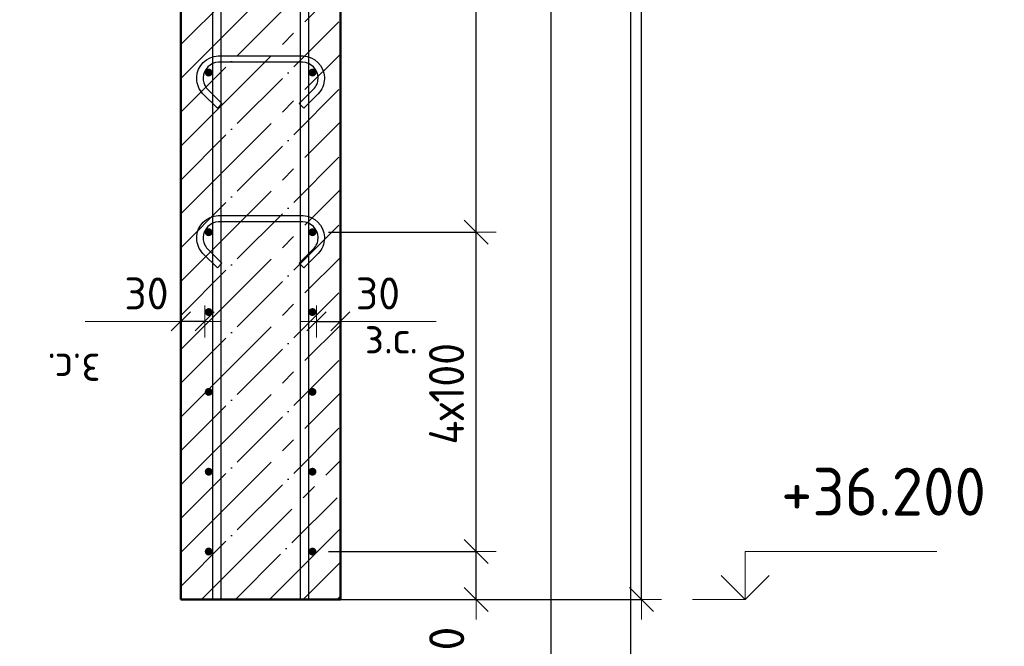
# Model space of a CAD drawing. Header units: millimetres. Extents: x -19950 to 69837, y -2757 to 40090.
# Tile 24 of 136: x -12227 to -10993, y 6734 to 7519. Entities that reach past the tile are written whole.
import ezdxf

# ---------------------------------------------------------------- set-up
doc = ezdxf.new("R2010")
doc.units = ezdxf.units.MM
doc.header["$PDMODE"] = 65
doc.linetypes.add('______11', pattern=[100, 80, -10, 0, -10])
doc.linetypes.add('______5', pattern=[220, 160, -20, 20, -20])
for name, color, linetype, lineweight in [('Standard', 7, 'Continuous', 25), ('Арм.стержн. вертикальными 1', 22, 'Continuous', 35), ('Арм.стержн.горизонт. 1', 180, 'Continuous', 35), ('Высотная отметки_ общее', 7, 'Continuous', 13), ('Размерная линия_ общее', 7, 'Continuous', 13), ('Размерная линия_ общее_1', 7, 'Continuous', 13)]:
    doc.layers.add(name, color=color, linetype=linetype, lineweight=lineweight)
doc.layers.add('Арм.стержн.Стяжки', color=7, linetype='Continuous', lineweight=35, true_color=0x501e0f)
doc.styles.add('ISOCPEUR', font='ISOCPEUR')
doc.dimstyles.new('DIMSTYLE_3', dxfattribs={"dimtxt": 40, "dimasz": 40, "dimexe": 0, "dimexo": 0.001, "dimgap": 20, "dimtad": 2, "dimdec": 0, "dimrnd": 5, "dimzin": 12, "dimdsep": 46, "dimtxsty": 'ISOCPEUR', "dimblk1": 'ALL_ML_STRICH', "dimblk2": 'ALL_ML_STRICH', "dimsah": 1, "dimcen": 0, "dimse1": 1, "dimse2": 1, "dimclrd": 7, "dimclre": 256, "dimclrt": 7, "dimadec": 0, "dimazin": 0, "dimtfac": 1, "dimtdec": 0, "dimtix": 1, "dimtmove": 2, "dimatfit": 3, "dimfxl": 0, "dimtvp": 1.2, "dimtzin": 0, "dimlwd": 0, "dimlwe": -3, "dimarcsym": 0})
doc.dimstyles.new('DIMSTYLE_5', dxfattribs={"dimtxt": 44, "dimasz": 50, "dimexe": 0, "dimexo": 0, "dimgap": 22, "dimtad": 2, "dimdec": 0, "dimrnd": 5, "dimzin": 12, "dimdsep": 46, "dimtxsty": 'ISOCPEUR', "dimblk1": 'ALL_ML_STRICH', "dimblk2": 'ALL_ML_STRICH', "dimsah": 1, "dimcen": 0, "dimclrd": 7, "dimclre": 256, "dimclrt": 7, "dimadec": 0, "dimazin": 0, "dimtfac": 1, "dimtdec": 0, "dimtix": 1, "dimtmove": 2, "dimatfit": 3, "dimfxl": 0, "dimtvp": 1.2, "dimtzin": 0, "dimlwd": 0, "dimlwe": -3, "dimarcsym": 0})
doc.dimstyles.new('DIMSTYLE_7', dxfattribs={"dimtxt": 44, "dimasz": 50, "dimexe": 0, "dimexo": 0, "dimgap": 22, "dimtad": 2, "dimdec": 0, "dimrnd": 5, "dimzin": 12, "dimdsep": 46, "dimtxsty": 'ISOCPEUR', "dimblk1": 'ALL_ML_STRICH', "dimblk2": 'ALL_ML_STRICH', "dimsah": 1, "dimcen": 0, "dimclrd": 7, "dimclre": 256, "dimclrt": 7, "dimadec": 0, "dimazin": 0, "dimtfac": 1, "dimtdec": 0, "dimtix": 1, "dimtmove": 2, "dimatfit": 3, "dimfxl": 0, "dimtzin": 0, "dimlwd": 0, "dimlwe": -3, "dimarcsym": 0})

# ---------------------------------------------------------------- blocks, each defined once
blk = doc.blocks.new('ALL_ML_STRICH')
at = {"color": 0, "linetype": 'ByBlock', "lineweight": -2}
for p, q in [((0, -0.5), (0, 0.5)), ((-0.3, -0.3), (0.3, 0.3)), ((-1, 0), (0.5, 0))]:
    blk.add_line(p, q, dxfattribs=at)
blk = doc.blocks.new('*D97')
at = {"layer": 'DEFPOINTS', "color": 7, "linetype": 'Continuous', "lineweight": 13, "transparency": 33554687}
for p in [(-11855.3, 7140.9), (-11855.3, 7132.1), (-11825.3, 7132.1)]:
    blk.add_point(p, dxfattribs=at)
at = {"layer": 'Размерная линия_ общее_1', "color": 7, "linetype": 'Continuous', "lineweight": -2, "transparency": 33554687}
blk.add_line((-11855.3, 7140.9), (-11825.3, 7140.9), dxfattribs=at)
at = {"layer": 'Размерная линия_ общее_1', "color": 7, "linetype": 'Continuous', "lineweight": 13, "transparency": 33554687, "xscale": 40, "yscale": 40, "zscale": 40, "rotation": 180}
blk.add_blockref('ALL_ML_STRICH', (-11855.3, 7140.9), dxfattribs=at)
at = {"layer": 'Размерная линия_ общее_1', "color": 7, "linetype": 'Continuous', "lineweight": 13, "transparency": 33554687, "xscale": 40, "yscale": 40, "zscale": 40}
blk.add_blockref('ALL_ML_STRICH', (-11825.3, 7140.9), dxfattribs=at)
at = {"layer": 'Размерная линия_ общее_1', "color": 7, "linetype": 'Continuous', "lineweight": 13, "transparency": 33554687, "insert": (-11778.3, 7175.9), "char_height": 40, "width": 80, "attachment_point": 5, "style": 'ISOCPEUR'}
blk.add_mtext('\\A1;{30}', dxfattribs=at)
at = {"layer": 'Размерная линия_ общее_1', "color": 7, "linetype": 'Continuous', "lineweight": 13, "transparency": 33554687, "insert": (-11794.8, 7140.7), "char_height": 40, "width": 2, "attachment_point": 1, "line_spacing_factor": 0.60241, "style": 'ISOCPEUR'}
blk.add_mtext('з.с.', dxfattribs=at)
blk = doc.blocks.new('*D98')
at = {"layer": 'DEFPOINTS', "color": 7, "linetype": 'Continuous', "lineweight": 13, "transparency": 33554687}
for p in [(-12025.3, 7132.1), (-11995.3, 7140.9), (-11995.3, 7132.1)]:
    blk.add_point(p, dxfattribs=at)
at = {"layer": 'Размерная линия_ общее_1', "color": 7, "linetype": 'Continuous', "lineweight": -2, "transparency": 33554687}
blk.add_line((-11995.3, 7140.9), (-12025.3, 7140.9), dxfattribs=at)
at = {"layer": 'Размерная линия_ общее_1', "color": 7, "linetype": 'Continuous', "lineweight": 13, "transparency": 33554687, "xscale": 40, "yscale": 40, "zscale": 40}
for p, rotation in [((-12025.3, 7140.9), 180), ((-11995.3, 7140.9), 360)]:
    blk.add_blockref('ALL_ML_STRICH', p, dxfattribs=dict(at, rotation=rotation))
at = {"layer": 'Размерная линия_ общее_1', "color": 7, "linetype": 'Continuous', "lineweight": 13, "transparency": 33554687, "insert": (-12068.3, 7175.9), "char_height": 40, "width": 80, "attachment_point": 5, "style": 'ISOCPEUR'}
blk.add_mtext('\\A1;{30}', dxfattribs=at)
at = {"layer": 'Размерная линия_ общее_1', "color": 7, "linetype": 'Continuous', "lineweight": 13, "transparency": 33554687, "insert": (-12125.8, 7060.7), "char_height": 40, "width": 2, "attachment_point": 1, "rotation": 180, "line_spacing_factor": 0.60241, "style": 'ISOCPEUR'}
blk.add_mtext('з.с.', dxfattribs=at)
blk = doc.blocks.new('COMPLEX_ELEVATIONDIM_7')
at = {"layer": 'Высотная отметки_ общее', "color": 7, "linetype": 'Continuous', "lineweight": 13, "transparency": 33554687}
for p, q in [((-11318.1, 6792.6), (-11318.1, 6852.6)), ((-11318.1, 6852.6), (-11078.1, 6852.6)), ((-11318.1, 6792.6), (-11348.1, 6822.6)), ((-11318.1, 6792.6), (-11288.1, 6822.6)), ((-11318.1, 6792.6), (-11318.1, 6792.6)), ((-11318.1, 6792.6), (-11318.1, 6792.6)), ((-11318.1, 6792.6), (-11318.1, 6792.6)), ((-11318.1, 6792.6), (-11318.1, 6792.6))]:
    blk.add_line(p, q, dxfattribs=at)
blk.add_lwpolyline([(-11318.1, 6792.6), (-11378.1, 6792.6), (-11378.1, 6792.6), (-11384.2, 6792.6)], dxfattribs=at)
at = {"layer": 'Высотная отметки_ общее', "color": 7, "linetype": 'Continuous', "lineweight": 13, "transparency": 33554687, "insert": (-11273.1, 6897.6), "char_height": 60, "width": 298.477, "attachment_point": 7, "style": 'ISOCPEUR'}
blk.add_mtext('\\W0.96;+36.200', dxfattribs=at)
blk = doc.blocks.new('*D265')
at = {"layer": 'DEFPOINTS', "color": 7, "linetype": 'Continuous', "lineweight": 13, "transparency": 33554687}
for p in [(-11825.3, 9912.6), (-11777.4, 6792.6), (-11448.1, 6792.6)]:
    blk.add_point(p, dxfattribs=at)
at = {"layer": 'Размерная линия_ общее', "color": 253, "linetype": 'Continuous', "lineweight": -2, "true_color": 0xa0a0a0, "transparency": 33554687}
for p, q in [((-11805.3, 9912.6), (-11448.1, 9912.6)), ((-11757.4, 6792.6), (-11448.1, 6792.6))]:
    blk.add_line(p, q, dxfattribs=at)
at = {"layer": 'Размерная линия_ общее', "color": 7, "linetype": 'Continuous', "lineweight": -2, "transparency": 33554687}
blk.add_line((-11448.1, 6792.6), (-11448.1, 9912.6), dxfattribs=at)
at = {"layer": 'Размерная линия_ общее', "color": 7, "linetype": 'Continuous', "lineweight": 13, "transparency": 33554687, "xscale": 50, "yscale": 50, "zscale": 50}
for p, rotation in [((-11448.1, 9912.6), 90), ((-11448.1, 6792.6), 270)]:
    blk.add_blockref('ALL_ML_STRICH', p, dxfattribs=dict(at, rotation=rotation))
at = {"layer": 'Размерная линия_ общее', "color": 7, "linetype": 'Continuous', "lineweight": 13, "transparency": 33554687, "insert": (-11485.1, 8359.2), "char_height": 44, "width": 176, "attachment_point": 5, "rotation": 90, "style": 'ISOCPEUR'}
blk.add_mtext('\\A1;{3120}', dxfattribs=at)
blk = doc.blocks.new('*D267')
at = {"layer": 'DEFPOINTS', "color": 7, "linetype": 'Continuous', "lineweight": 13, "transparency": 33554687}
for p in [(-11860.3, 6852.6), (-11879.4, 6792.6), (-11655.3, 6792.6)]:
    blk.add_point(p, dxfattribs=at)
at = {"layer": 'Размерная линия_ общее', "color": 253, "linetype": 'Continuous', "lineweight": -2, "true_color": 0xa0a0a0, "transparency": 33554687}
for p, q in [((-11840.3, 6852.6), (-11655.3, 6852.6)), ((-11859.4, 6792.6), (-11655.3, 6792.6))]:
    blk.add_line(p, q, dxfattribs=at)
at = {"layer": 'Размерная линия_ общее', "color": 7, "linetype": 'Continuous', "lineweight": -2, "transparency": 33554687}
blk.add_line((-11655.3, 6792.6), (-11655.3, 6852.6), dxfattribs=at)
at = {"layer": 'Размерная линия_ общее', "color": 7, "linetype": 'Continuous', "lineweight": 13, "transparency": 33554687, "xscale": 50, "yscale": 50, "zscale": 50}
for p, rotation in [((-11655.3, 6852.6), 90), ((-11655.3, 6792.6), 270)]:
    blk.add_blockref('ALL_ML_STRICH', p, dxfattribs=dict(at, rotation=rotation))
at = {"layer": 'Размерная линия_ общее', "color": 7, "linetype": 'Continuous', "lineweight": 13, "transparency": 33554687, "insert": (-11692.1, 6727.6), "char_height": 44, "width": 88, "attachment_point": 5, "rotation": 90, "style": 'ISOCPEUR'}
blk.add_mtext('\\A1;{60}', dxfattribs=at)
blk = doc.blocks.new('*D268')
at = {"layer": 'DEFPOINTS', "color": 7, "linetype": 'Continuous', "lineweight": 13, "transparency": 33554687}
for p in [(-11860.3, 7252.6), (-11860.3, 6852.6), (-11655.3, 6852.6)]:
    blk.add_point(p, dxfattribs=at)
at = {"layer": 'Размерная линия_ общее', "color": 253, "linetype": 'Continuous', "lineweight": -2, "true_color": 0xa0a0a0, "transparency": 33554687}
for p, q in [((-11840.3, 7252.6), (-11655.3, 7252.6)), ((-11840.3, 6852.6), (-11655.3, 6852.6))]:
    blk.add_line(p, q, dxfattribs=at)
at = {"layer": 'Размерная линия_ общее', "color": 7, "linetype": 'Continuous', "lineweight": -2, "transparency": 33554687}
blk.add_line((-11655.3, 6852.6), (-11655.3, 7252.6), dxfattribs=at)
at = {"layer": 'Размерная линия_ общее', "color": 7, "linetype": 'Continuous', "lineweight": 13, "transparency": 33554687, "xscale": 50, "yscale": 50, "zscale": 50}
for p, rotation in [((-11655.3, 7252.6), 90), ((-11655.3, 6852.6), 270)]:
    blk.add_blockref('ALL_ML_STRICH', p, dxfattribs=dict(at, rotation=rotation))
at = {"layer": 'Размерная линия_ общее', "color": 7, "linetype": 'Continuous', "lineweight": 13, "transparency": 33554687, "insert": (-11714.3, 6986.6), "char_height": 44, "width": 2.2, "attachment_point": 1, "rotation": 90, "line_spacing_factor": 0.60241, "style": 'ISOCPEUR'}
blk.add_mtext('\\W0.91;4х100', dxfattribs=at)
blk = doc.blocks.new('*D269')
at = {"layer": 'DEFPOINTS', "color": 7, "linetype": 'Continuous', "lineweight": 13, "transparency": 33554687}
for p in [(-11860.3, 9452.6), (-11860.3, 7252.6), (-11655.3, 7252.6)]:
    blk.add_point(p, dxfattribs=at)
at = {"layer": 'Размерная линия_ общее', "color": 253, "linetype": 'Continuous', "lineweight": -2, "true_color": 0xa0a0a0, "transparency": 33554687}
for p, q in [((-11840.3, 9452.6), (-11655.3, 9452.6)), ((-11840.3, 7252.6), (-11655.3, 7252.6))]:
    blk.add_line(p, q, dxfattribs=at)
at = {"layer": 'Размерная линия_ общее', "color": 7, "linetype": 'Continuous', "lineweight": -2, "transparency": 33554687}
blk.add_line((-11655.3, 7252.6), (-11655.3, 9452.6), dxfattribs=at)
at = {"layer": 'Размерная линия_ общее', "color": 7, "linetype": 'Continuous', "lineweight": 13, "transparency": 33554687, "xscale": 50, "yscale": 50, "zscale": 50}
for p, rotation in [((-11655.3, 9452.6), 90), ((-11655.3, 7252.6), 270)]:
    blk.add_blockref('ALL_ML_STRICH', p, dxfattribs=dict(at, rotation=rotation))
at = {"layer": 'Размерная линия_ общее', "color": 7, "linetype": 'Continuous', "lineweight": 13, "transparency": 33554687, "insert": (-11714.3, 8208.6), "char_height": 44, "width": 2.2, "attachment_point": 1, "rotation": 90, "line_spacing_factor": 0.60241, "style": 'ISOCPEUR'}
blk.add_mtext('\\W0.91;11х200=2200', dxfattribs=at)

msp = doc.modelspace()

# ---------------------------------------------------------------- hatches: boundary and pattern name
at = {"layer": 'Арм.стержн.горизонт. 1', "linetype": 'Continuous', "lineweight": 50, "transparency": 33554687}
for points in [[(-11985.3, 7452.6), (-11985.7, 7454.5), (-11986.8, 7456.1), (-11988.4, 7457.2), (-11990.3, 7457.6), (-11992.2, 7457.2), (-11993.9, 7456.1), (-11994.9, 7454.5), (-11995.3, 7452.6), (-11994.9, 7450.7), (-11993.9, 7449.1), (-11992.2, 7448), (-11990.3, 7447.6), (-11988.4, 7448), (-11986.8, 7449.1), (-11985.7, 7450.7)], [(-11855.3, 7452.6), (-11855.7, 7454.5), (-11856.8, 7456.1), (-11858.4, 7457.2), (-11860.3, 7457.6), (-11862.2, 7457.2), (-11863.9, 7456.1), (-11864.9, 7454.5), (-11865.3, 7452.6), (-11864.9, 7450.7), (-11863.9, 7449.1), (-11862.2, 7448), (-11860.3, 7447.6), (-11858.4, 7448), (-11856.8, 7449.1), (-11855.7, 7450.7)], [(-11985.3, 7252.6), (-11985.7, 7254.5), (-11986.8, 7256.1), (-11988.4, 7257.2), (-11990.3, 7257.6), (-11992.2, 7257.2), (-11993.9, 7256.1), (-11994.9, 7254.5), (-11995.3, 7252.6), (-11994.9, 7250.7), (-11993.9, 7249.1), (-11992.2, 7248), (-11990.3, 7247.6), (-11988.4, 7248), (-11986.8, 7249.1), (-11985.7, 7250.7)], [(-11855.3, 7252.6), (-11855.7, 7254.5), (-11856.8, 7256.1), (-11858.4, 7257.2), (-11860.3, 7257.6), (-11862.2, 7257.2), (-11863.9, 7256.1), (-11864.9, 7254.5), (-11865.3, 7252.6), (-11864.9, 7250.7), (-11863.9, 7249.1), (-11862.2, 7248), (-11860.3, 7247.6), (-11858.4, 7248), (-11856.8, 7249.1), (-11855.7, 7250.7)], [(-11985.3, 7152.6), (-11985.7, 7154.5), (-11986.8, 7156.1), (-11988.4, 7157.2), (-11990.3, 7157.6), (-11992.2, 7157.2), (-11993.9, 7156.1), (-11994.9, 7154.5), (-11995.3, 7152.6), (-11994.9, 7150.7), (-11993.9, 7149.1), (-11992.2, 7148), (-11990.3, 7147.6), (-11988.4, 7148), (-11986.8, 7149.1), (-11985.7, 7150.7)], [(-11855.3, 7152.6), (-11855.7, 7154.5), (-11856.8, 7156.1), (-11858.4, 7157.2), (-11860.3, 7157.6), (-11862.2, 7157.2), (-11863.9, 7156.1), (-11864.9, 7154.5), (-11865.3, 7152.6), (-11864.9, 7150.7), (-11863.9, 7149.1), (-11862.2, 7148), (-11860.3, 7147.6), (-11858.4, 7148), (-11856.8, 7149.1), (-11855.7, 7150.7)], [(-11985.3, 7052.6), (-11985.7, 7054.5), (-11986.8, 7056.1), (-11988.4, 7057.2), (-11990.3, 7057.6), (-11992.2, 7057.2), (-11993.9, 7056.1), (-11994.9, 7054.5), (-11995.3, 7052.6), (-11994.9, 7050.7), (-11993.9, 7049.1), (-11992.2, 7048), (-11990.3, 7047.6), (-11988.4, 7048), (-11986.8, 7049.1), (-11985.7, 7050.7)], [(-11855.3, 7052.6), (-11855.7, 7054.5), (-11856.8, 7056.1), (-11858.4, 7057.2), (-11860.3, 7057.6), (-11862.2, 7057.2), (-11863.9, 7056.1), (-11864.9, 7054.5), (-11865.3, 7052.6), (-11864.9, 7050.7), (-11863.9, 7049.1), (-11862.2, 7048), (-11860.3, 7047.6), (-11858.4, 7048), (-11856.8, 7049.1), (-11855.7, 7050.7)], [(-11985.3, 6952.6), (-11985.7, 6954.5), (-11986.8, 6956.1), (-11988.4, 6957.2), (-11990.3, 6957.6), (-11992.2, 6957.2), (-11993.9, 6956.1), (-11994.9, 6954.5), (-11995.3, 6952.6), (-11994.9, 6950.7), (-11993.9, 6949.1), (-11992.2, 6948), (-11990.3, 6947.6), (-11988.4, 6948), (-11986.8, 6949.1), (-11985.7, 6950.7)], [(-11855.3, 6952.6), (-11855.7, 6954.5), (-11856.8, 6956.1), (-11858.4, 6957.2), (-11860.3, 6957.6), (-11862.2, 6957.2), (-11863.9, 6956.1), (-11864.9, 6954.5), (-11865.3, 6952.6), (-11864.9, 6950.7), (-11863.9, 6949.1), (-11862.2, 6948), (-11860.3, 6947.6), (-11858.4, 6948), (-11856.8, 6949.1), (-11855.7, 6950.7)], [(-11985.3, 6852.6), (-11985.7, 6854.5), (-11986.8, 6856.1), (-11988.4, 6857.2), (-11990.3, 6857.6), (-11992.2, 6857.2), (-11993.9, 6856.1), (-11994.9, 6854.5), (-11995.3, 6852.6), (-11994.9, 6850.7), (-11993.9, 6849.1), (-11992.2, 6848), (-11990.3, 6847.6), (-11988.4, 6848), (-11986.8, 6849.1), (-11985.7, 6850.7)], [(-11855.3, 6852.6), (-11855.7, 6854.5), (-11856.8, 6856.1), (-11858.4, 6857.2), (-11860.3, 6857.6), (-11862.2, 6857.2), (-11863.9, 6856.1), (-11864.9, 6854.5), (-11865.3, 6852.6), (-11864.9, 6850.7), (-11863.9, 6849.1), (-11862.2, 6848), (-11860.3, 6847.6), (-11858.4, 6848), (-11856.8, 6849.1), (-11855.7, 6850.7)]]:
    msp.add_hatch(color=4, dxfattribs=at).paths.add_polyline_path(points)

# ---------------------------------------------------------------- linework, layer by layer
at = {"layer": 'Standard', "color": 52, "linetype": 'Continuous', "lineweight": -3, "transparency": 33554687}
msp.add_line((-11561.3, 6462.4), (-11561.3, 10166.3), dxfattribs=at)
msp.add_line((-11561.3, 6462.4), (-11561.3, 10166.3), dxfattribs=at)
at = {"layer": 'Standard', "color": 7, "linetype": 'Continuous', "lineweight": 50, "transparency": 33554687}
for p, q in [((-12025.3, 9912.6), (-12025.3, 6792.6)), ((-11825.3, 6792.6), (-11825.3, 9912.6)), ((-12025.3, 6792.6), (-11825.3, 6792.6))]:
    msp.add_line(p, q, dxfattribs=at)
at = {"layer": 'Standard', "color": 7, "linetype": '______11', "lineweight": -3, "transparency": 33554687}
for p, q in [((-12025.3, 7487.7), (-11825.3, 7687.7)), ((-12025.3, 7402.9), (-11825.3, 7602.9)), ((-12025.3, 7318), (-11825.3, 7518)), ((-12025.3, 7233.2), (-11825.3, 7433.2)), ((-12025.3, 7148.3), (-11825.3, 7348.3)), ((-12025.3, 7063.5), (-11825.3, 7263.5)), ((-12025.3, 6978.6), (-11825.3, 7178.6)), ((-12025.3, 6893.8), (-11825.3, 7093.8)), ((-12025.3, 6808.9), (-11825.3, 7008.9)), ((-11956.8, 6792.6), (-11825.3, 6924)), ((-11871.9, 6792.6), (-11825.3, 6839.2))]:
    msp.add_line(p, q, dxfattribs=at)
at = {"layer": 'Standard', "color": 7, "linetype": '______5', "lineweight": -3, "transparency": 33554687}
for p, q in [((-12025.3, 7445.3), (-11825.3, 7645.3)), ((-12025.3, 7360.4), (-11825.3, 7560.4)), ((-12025.3, 7275.6), (-11825.3, 7475.6)), ((-12025.3, 7190.7), (-11825.3, 7390.7)), ((-12025.3, 7105.9), (-11825.3, 7305.9)), ((-12025.3, 7021), (-11825.3, 7221)), ((-12025.3, 6936.2), (-11825.3, 7136.2)), ((-12025.3, 6851.3), (-11825.3, 7051.3)), ((-11999.2, 6792.6), (-11825.3, 6966.5)), ((-11914.3, 6792.6), (-11825.3, 6881.6)), ((-11829.5, 6792.6), (-11825.3, 6796.8))]:
    msp.add_line(p, q, dxfattribs=at)
at = {"layer": 'Standard', "color": 7, "linetype": 'Continuous', "lineweight": 13, "transparency": 33554687}
for p, q in [((-12025.3, 7140.9), (-12145.3, 7140.9)), ((-11825.3, 7140.9), (-11705.3, 7140.9))]:
    msp.add_line(p, q, dxfattribs=at)
at = {"layer": 'Standard', "color": 7, "linetype": 'Continuous', "lineweight": 25, "transparency": 33554687}
msp.add_lwpolyline([(-12564.1, 6362.4), (-11461.3, 6362.4), (-11461.3, 10266.3), (-12564.1, 10266.3), (-12564.1, 6362.4)], dxfattribs=at)
at = {"layer": 'Арм.стержн. вертикальными 1', "color": 4, "linetype": 'Continuous', "lineweight": 25, "transparency": 33554687}
for points in [[(-11875.3, 6792.6), (-11875.3, 10003.6), (-11875.9, 10008.1), (-11877.5, 10012.7), (-11879.8, 10016.9), (-11882.7, 10020.3), (-11886.1, 10023.1), (-11890.3, 10025.5), (-11894.8, 10027), (-11899.4, 10027.6), (-12180.3, 10027.6), (-12180.3, 10037.6), (-11898.7, 10037.6), (-11892.6, 10036.8), (-11886.2, 10034.7), (-11880.4, 10031.4), (-11875.6, 10027.4), (-11871.5, 10022.6), (-11868.3, 10016.7), (-11866.2, 10010.4), (-11865.3, 10004.3), (-11865.3, 6792.6), (-11875.3, 6792.6)], [(-11875.3, 6792.6), (-11875.3, 10003.6), (-11875.9, 10008.1), (-11877.5, 10012.7), (-11879.8, 10016.9), (-11882.7, 10020.3), (-11886.1, 10023.1), (-11890.3, 10025.5), (-11894.8, 10027), (-11899.4, 10027.6), (-12180.3, 10027.6), (-12180.3, 10037.6), (-11898.7, 10037.6), (-11892.6, 10036.8), (-11886.2, 10034.7), (-11880.4, 10031.4), (-11875.6, 10027.4), (-11871.5, 10022.6), (-11868.3, 10016.7), (-11866.2, 10010.4), (-11865.3, 10004.3), (-11865.3, 6792.6), (-11875.3, 6792.6)], [(-11985.3, 6792.6), (-11985.3, 9943.6), (-11985.9, 9948.1), (-11987.5, 9952.7), (-11989.8, 9956.9), (-11992.7, 9960.3), (-11996.1, 9963.1), (-12000.3, 9965.5), (-12004.8, 9967), (-12009.4, 9967.6), (-12350.3, 9967.6), (-12350.3, 9977.6), (-12008.7, 9977.6), (-12002.6, 9976.8), (-11996.2, 9974.7), (-11990.4, 9971.4), (-11985.6, 9967.4), (-11981.5, 9962.6), (-11978.3, 9956.7), (-11976.2, 9950.4), (-11975.3, 9944.3), (-11975.3, 6792.6), (-11985.3, 6792.6)], [(-11985.3, 6792.6), (-11985.3, 9943.6), (-11985.9, 9948.1), (-11987.5, 9952.7), (-11989.8, 9956.9), (-11992.7, 9960.3), (-11996.1, 9963.1), (-12000.3, 9965.5), (-12004.8, 9967), (-12009.4, 9967.6), (-12350.3, 9967.6), (-12350.3, 9977.6), (-12008.7, 9977.6), (-12002.6, 9976.8), (-11996.2, 9974.7), (-11990.4, 9971.4), (-11985.6, 9967.4), (-11981.5, 9962.6), (-11978.3, 9956.7), (-11976.2, 9950.4), (-11975.3, 9944.3), (-11975.3, 6792.6), (-11985.3, 6792.6)]]:
    msp.add_lwpolyline(points, dxfattribs=at)
at = {"layer": 'Арм.стержн.горизонт. 1', "color": 52, "linetype": 'Continuous', "lineweight": 50, "transparency": 33554687}
for p, q in [((-12025.3, 6792.6), (-12025.3, 6792.6)), ((-11825.3, 6792.6), (-11825.3, 6792.6))]:
    msp.add_line(p, q, dxfattribs=at)
at = {"layer": 'Арм.стержн.Стяжки', "color": 40, "linetype": 'Continuous', "lineweight": 25, "transparency": 33554687}
for points in [[(-11876.8, 7413.7), (-11858.9, 7431.6), (-11857.7, 7433), (-11856.6, 7434.6), (-11855.6, 7436.2), (-11854.8, 7437.8), (-11854.2, 7439.6), (-11853.8, 7441.4), (-11853.5, 7443.2), (-11853.3, 7445.1), (-11853.3, 7446.2), (-11853.8, 7449.9), (-11855, 7453.5), (-11856.9, 7456.9), (-11859.2, 7459.6), (-11861.9, 7461.9), (-11865.3, 7463.8), (-11868.9, 7465), (-11872.6, 7465.5), (-11978.1, 7465.5), (-11981.7, 7465), (-11985.4, 7463.8), (-11988.7, 7461.9), (-11991.5, 7459.6), (-11993.7, 7456.9), (-11995.6, 7453.5), (-11996.8, 7449.9), (-11997.3, 7446.2), (-11997.3, 7445.1), (-11997.2, 7443.2), (-11996.9, 7441.4), (-11996.4, 7439.6), (-11995.8, 7437.8), (-11995, 7436.2), (-11994.1, 7434.6), (-11993, 7433), (-11991.7, 7431.6), (-11973.9, 7413.7), (-11979.5, 7408.1), (-11997.6, 7426.1), (-11999.2, 7428.1), (-12000.8, 7430.2), (-12002.1, 7432.4), (-12003.2, 7434.8), (-12004.1, 7437.2), (-12004.7, 7439.7), (-12005.1, 7442.3), (-12005.3, 7444.8), (-12005.3, 7446.8), (-12004.6, 7451.7), (-12003, 7456.8), (-12000.3, 7461.4), (-11997.1, 7465.3), (-11993.3, 7468.5), (-11988.6, 7471.1), (-11983.5, 7472.8), (-11978.6, 7473.5), (-11872, 7473.5), (-11867.1, 7472.8), (-11862, 7471.1), (-11857.4, 7468.5), (-11853.5, 7465.3), (-11850.3, 7461.4), (-11847.7, 7456.8), (-11846, 7451.7), (-11845.3, 7446.8), (-11845.3, 7444.8), (-11845.5, 7442.3), (-11845.9, 7439.7), (-11846.6, 7437.2), (-11847.4, 7434.8), (-11848.5, 7432.4), (-11849.9, 7430.2), (-11851.4, 7428.1), (-11853.1, 7426.1), (-11871.1, 7408.1), (-11876.8, 7413.7)], [(-11876.8, 7213.7), (-11858.9, 7231.6), (-11857.7, 7233), (-11856.6, 7234.6), (-11855.6, 7236.2), (-11854.8, 7237.8), (-11854.2, 7239.6), (-11853.8, 7241.4), (-11853.5, 7243.2), (-11853.3, 7245.1), (-11853.3, 7246.2), (-11853.8, 7249.9), (-11855, 7253.5), (-11856.9, 7256.9), (-11859.2, 7259.6), (-11861.9, 7261.9), (-11865.3, 7263.8), (-11868.9, 7265), (-11872.6, 7265.5), (-11978.1, 7265.5), (-11981.7, 7265), (-11985.4, 7263.8), (-11988.7, 7261.9), (-11991.5, 7259.6), (-11993.7, 7256.9), (-11995.6, 7253.5), (-11996.8, 7249.9), (-11997.3, 7246.2), (-11997.3, 7245.1), (-11997.2, 7243.2), (-11996.9, 7241.4), (-11996.4, 7239.6), (-11995.8, 7237.8), (-11995, 7236.2), (-11994.1, 7234.6), (-11993, 7233), (-11991.7, 7231.6), (-11973.9, 7213.7), (-11979.5, 7208.1), (-11997.6, 7226.1), (-11999.2, 7228.1), (-12000.8, 7230.2), (-12002.1, 7232.4), (-12003.2, 7234.8), (-12004.1, 7237.2), (-12004.7, 7239.7), (-12005.1, 7242.3), (-12005.3, 7244.8), (-12005.3, 7246.8), (-12004.6, 7251.7), (-12003, 7256.8), (-12000.3, 7261.4), (-11997.1, 7265.3), (-11993.3, 7268.5), (-11988.6, 7271.1), (-11983.5, 7272.8), (-11978.6, 7273.5), (-11872, 7273.5), (-11867.1, 7272.8), (-11862, 7271.1), (-11857.4, 7268.5), (-11853.5, 7265.3), (-11850.3, 7261.4), (-11847.7, 7256.8), (-11846, 7251.7), (-11845.3, 7246.8), (-11845.3, 7244.8), (-11845.5, 7242.3), (-11845.9, 7239.7), (-11846.6, 7237.2), (-11847.4, 7234.8), (-11848.5, 7232.4), (-11849.9, 7230.2), (-11851.4, 7228.1), (-11853.1, 7226.1), (-11871.1, 7208.1), (-11876.8, 7213.7)]]:
    msp.add_lwpolyline(points, dxfattribs=at)

# ---------------------------------------------------------------- block references
at = {"layer": 'Высотная отметки_ общее', "color": 7, "linetype": 'Continuous', "lineweight": 13, "transparency": 33554687}
msp.add_blockref('COMPLEX_ELEVATIONDIM_7', (0, 0), dxfattribs=at)

# ---------------------------------------------------------------- dimensions: what is measured, and where the dimension line sits
at = {"layer": 'Размерная линия_ общее', "color": 7, "linetype": 'Continuous', "lineweight": 13, "transparency": 33554687}
for base, p1, p2, dimstyle, picture, middle in [((-11448.1, 9912.6), (-11757.4, 6792.6), (-11805.3, 9912.6), 'DIMSTYLE_7', '*D265', (-11485.1, 8359.2)), ((-11655.3, 6852.6), (-11859.4, 6792.6), (-11840.3, 6852.6), 'DIMSTYLE_5', '*D267', (-11692.1, 6727.6))]:
    dim = msp.add_linear_dim(base=base, p1=p1, p2=p2, angle=90, dimstyle=dimstyle, override={"dimpost": '<>', "dimclrd": 7, "dimclre": 253, "dimclrt": 7, "dimlwd": 0, "dimlwe": 65533}, dxfattribs=at)
    dim.commit()
    dim.dimension.update_dxf_attribs({"geometry": picture, "text_midpoint": middle, "dimtype": 160})
for base, p1, p2, text, picture, middle in [((-11655.3, 9452.6), (-11840.3, 7252.6), (-11840.3, 9452.6), '\\W0.91;11х200=2200', '*D269', (-11677.3, 8352.6)), ((-11655.3, 7252.6), (-11840.3, 6852.6), (-11840.3, 7252.6), '\\W0.91;4х100', '*D268', (-11677.3, 7052.6))]:
    dim = msp.add_linear_dim(base=base, p1=p1, p2=p2, angle=90, text=text, dimstyle='DIMSTYLE_7', override={"dimpost": '<>', "dimclrd": 7, "dimclre": 253, "dimclrt": 7, "dimlwd": 0, "dimlwe": 65533}, dxfattribs=at)
    dim.commit()
    dim.dimension.update_dxf_attribs({"geometry": picture, "text_midpoint": middle, "dimtype": 160})
at = {"layer": 'Размерная линия_ общее_1', "color": 7, "linetype": 'Continuous', "lineweight": 13, "transparency": 33554687}
dim = msp.add_linear_dim(base=(-12025.3, 7140.9), p1=(-11995.3, 7132.1), p2=(-12025.3, 7132.1), angle=180, text='<>\\Xз.с.', dimstyle='DIMSTYLE_3', override={"dimpost": '<>', "dimclrd": 7, "dimclre": 253, "dimclrt": 7, "dimlwd": 0, "dimlwe": 65533}, dxfattribs=at)
dim.commit()
dim.dimension.update_dxf_attribs({"geometry": '*D98', "text_midpoint": (-12068.3, 7175.9), "dimtype": 160})
dim = msp.add_linear_dim(base=(-11825.3, 7140.9), p1=(-11855.3, 7132.1), p2=(-11825.3, 7132.1), text='<>\\Xз.с.', dimstyle='DIMSTYLE_3', override={"dimpost": '<>', "dimclrd": 7, "dimclre": 253, "dimclrt": 7, "dimlwd": 0, "dimlwe": 65533}, dxfattribs=at)
dim.commit()
dim.dimension.update_dxf_attribs({"geometry": '*D97', "text_midpoint": (-11778.3, 7175.9), "dimtype": 160})

doc.saveas('drawing.dxf')
